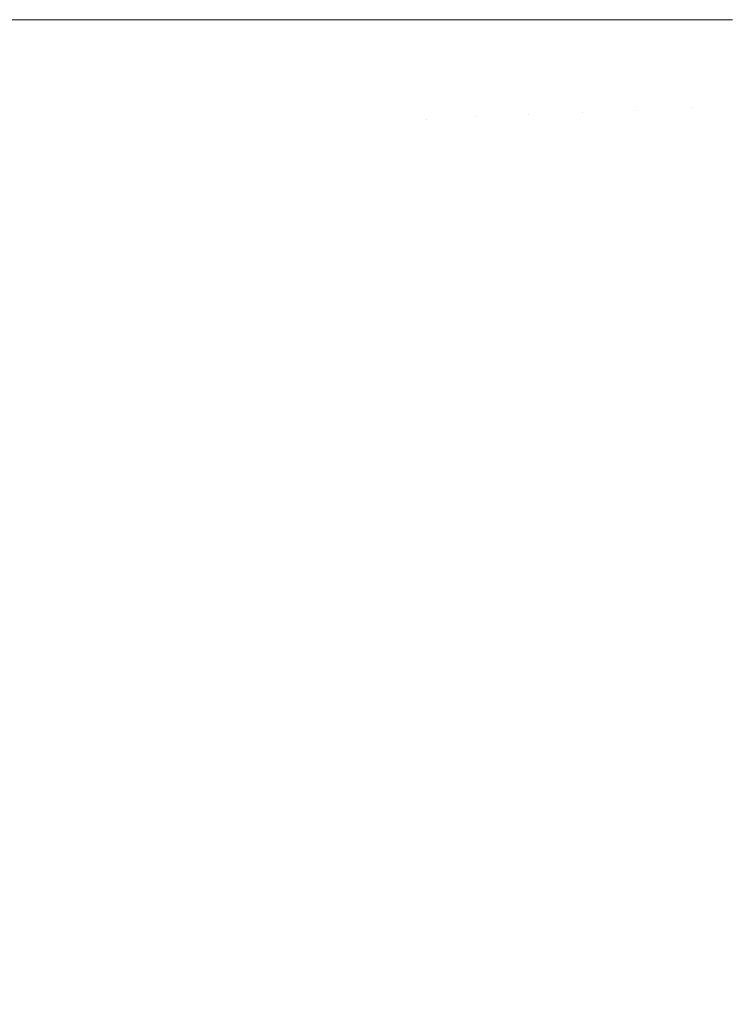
# Model space of a CAD drawing. Header units: centimetres. Extents: x -26 to 27.3, y -25.3 to -23.5.
# Tile 76 of 200: x -8.0766 to -8.0284, y -24.8266 to -24.7599. Entities that reach past the tile are written whole.
import ezdxf

# ---------------------------------------------------------------- set-up
doc = ezdxf.new("R2010")
doc.units = ezdxf.units.CM
doc.header["$LTSCALE"] = 2.54
doc.layers.add('Lucido design-1', color=7, linetype='Continuous')

# ---------------------------------------------------------------- blocks, each defined once
blk = doc.blocks.new('Gruppo-4-1')
at = {"color": 7, "linetype": 'Continuous', "lineweight": 9}
blk.add_3dface([(-25.890647, -23.559888, -349.282667), (-25.890647, -25.159888, -349.282667), (27.209353, -25.159888, -349.282667), (27.209353, -23.559888, -349.282667)], dxfattribs=at)
for points, invisible_edges in [([(-8.078429, -24.759888, -349.734782), (-8.07656, -24.759888, -349.731491), (-8.076392, -24.767778, -349.731491), (-8.078427, -24.767865, -349.735076)], 14), ([(-8.076392, -24.767778, -349.731491), (-8.07656, -24.759888, -349.731491), (-8.076344, -24.759888, -349.731144)], 9), ([(-8.076344, -24.759888, -349.731144), (-8.074375, -24.759888, -349.727989), (-8.074209, -24.767686, -349.727989), (-8.076392, -24.767778, -349.731491)], 14), ([(-8.074209, -24.767686, -349.727989), (-8.074375, -24.759888, -349.727989), (-8.074105, -24.759888, -349.727594)], 9), ([(-8.074105, -24.759888, -349.727594), (-8.072046, -24.759888, -349.724578), (-8.071882, -24.767587, -349.724578), (-8.074209, -24.767686, -349.727989)], 14), ([(-8.071882, -24.767587, -349.724578), (-8.072046, -24.759888, -349.724578), (-8.071717, -24.759888, -349.724137)], 9), ([(-8.071717, -24.759888, -349.724137), (-8.069575, -24.759888, -349.721263), (-8.069414, -24.767482, -349.721263), (-8.071882, -24.767587, -349.724578)], 14), ([(-8.069414, -24.767482, -349.721263), (-8.069575, -24.759888, -349.721263), (-8.069184, -24.759888, -349.720781)], 9), ([(-8.069184, -24.759888, -349.720781), (-8.066967, -24.759888, -349.718051), (-8.066809, -24.767371, -349.718051), (-8.069414, -24.767482, -349.721263)], 14), ([(-8.066809, -24.767371, -349.718051), (-8.066967, -24.759888, -349.718051), (-8.066508, -24.759888, -349.717531)], 9), ([(-8.066508, -24.759888, -349.717531), (-8.064227, -24.759888, -349.714947), (-8.06407, -24.767255, -349.714947), (-8.066809, -24.767371, -349.718051)], 14), ([(-8.06407, -24.767255, -349.714947), (-8.064227, -24.759888, -349.714947), (-8.063696, -24.759888, -349.714393)], 9), ([(-8.063696, -24.759888, -349.714393), (-8.061358, -24.759888, -349.711956), (-8.061204, -24.767133, -349.711956), (-8.06407, -24.767255, -349.714947)], 14), ([(-8.061204, -24.767133, -349.711956), (-8.061358, -24.759888, -349.711956), (-8.060752, -24.759888, -349.711372)], 9), ([(-8.060752, -24.759888, -349.711372), (-8.05882, -24.759888, -349.709506), (-8.058668, -24.767025, -349.709506), (-8.061204, -24.767133, -349.711956)], 14), ([(-8.058668, -24.767025, -349.709506), (-8.05882, -24.759888, -349.709506), (-8.057674, -24.759888, -349.708482)], 9), ([(-8.057674, -24.759888, -349.708482), (-8.055725, -24.759888, -349.70674), (-8.055576, -24.766894, -349.70674), (-8.058668, -24.767025, -349.709506)], 14), ([(-8.055576, -24.766894, -349.70674), (-8.055725, -24.759888, -349.70674), (-8.054478, -24.759888, -349.705715)], 9), ([(-8.054478, -24.759888, -349.705715), (-8.052514, -24.759888, -349.704102), (-8.052369, -24.766758, -349.704102), (-8.055576, -24.766894, -349.70674)], 14), ([(-8.052369, -24.766758, -349.704102), (-8.052514, -24.759888, -349.704102), (-8.051194, -24.759888, -349.703106)], 9), ([(-8.049052, -24.766617, -349.701598), (-8.052369, -24.766758, -349.704102), (-8.051194, -24.759888, -349.703106), (-8.050448, -24.759888, -349.702543)], 11), ([(-8.050448, -24.759888, -349.702543), (-8.049195, -24.759888, -349.701598), (-8.049052, -24.766617, -349.701598)], 10), ([(-8.04563, -24.766472, -349.699231), (-8.049052, -24.766617, -349.701598), (-8.049195, -24.759888, -349.701598), (-8.046999, -24.759888, -349.700081)], 11), ([(-8.046999, -24.759888, -349.700081), (-8.04577, -24.759888, -349.699231), (-8.04563, -24.766472, -349.699231)], 10), ([(-8.042111, -24.766322, -349.697008), (-8.04563, -24.766472, -349.699231), (-8.04577, -24.759888, -349.699231), (-8.043445, -24.759888, -349.697764)], 11), ([(-8.043445, -24.759888, -349.697764), (-8.042247, -24.759888, -349.697008), (-8.042111, -24.766322, -349.697008)], 10), ([(-8.038498, -24.766169, -349.694931), (-8.042111, -24.766322, -349.697008), (-8.042247, -24.759888, -349.697008), (-8.039791, -24.759888, -349.695597)], 11), ([(-8.039791, -24.759888, -349.695597), (-8.038632, -24.759888, -349.694931), (-8.038498, -24.766169, -349.694931)], 10), ([(-8.034799, -24.766012, -349.693006), (-8.038498, -24.766169, -349.694931), (-8.038632, -24.759888, -349.694931), (-8.036043, -24.759888, -349.693585)], 11), ([(-8.036043, -24.759888, -349.693585), (-8.034929, -24.759888, -349.693006), (-8.034799, -24.766012, -349.693006)], 10), ([(-8.031019, -24.765851, -349.691235), (-8.034799, -24.766012, -349.693006), (-8.034929, -24.759888, -349.693006), (-8.032208, -24.759888, -349.691732)], 11), ([(-8.032208, -24.759888, -349.691732), (-8.031146, -24.759888, -349.691235), (-8.031019, -24.765851, -349.691235)], 10), ([(-8.027166, -24.765687, -349.689622), (-8.031019, -24.765851, -349.691235), (-8.031146, -24.759888, -349.691235), (-8.028293, -24.759888, -349.690041)], 11), ([(-8.03064, -24.771803, -349.691235), (-8.031019, -24.765851, -349.691235), (-8.027166, -24.765687, -349.689622), (-8.026796, -24.771476, -349.689622)], 15), ([(-8.045211, -24.773043, -349.699231), (-8.04563, -24.766472, -349.699231), (-8.042111, -24.766322, -349.697008), (-8.041701, -24.772745, -349.697008)], 15), ([(-8.041701, -24.772745, -349.697008), (-8.042111, -24.766322, -349.697008), (-8.038498, -24.766169, -349.694931), (-8.038098, -24.772438, -349.694931)], 15), ([(-8.038098, -24.772438, -349.694931), (-8.038498, -24.766169, -349.694931), (-8.034799, -24.766012, -349.693006), (-8.034409, -24.772124, -349.693006)], 15), ([(-8.034409, -24.772124, -349.693006), (-8.034799, -24.766012, -349.693006), (-8.031019, -24.765851, -349.691235), (-8.03064, -24.771803, -349.691235)], 15), ([(-8.060743, -24.774365, -349.711956), (-8.061204, -24.767133, -349.711956), (-8.058668, -24.767025, -349.709506), (-8.058214, -24.77415, -349.709506)], 15), ([(-8.058214, -24.77415, -349.709506), (-8.058668, -24.767025, -349.709506), (-8.055576, -24.766894, -349.70674), (-8.05513, -24.773888, -349.70674)], 15), ([(-8.05513, -24.773888, -349.70674), (-8.055576, -24.766894, -349.70674), (-8.052369, -24.766758, -349.704102), (-8.051931, -24.773615, -349.704102)], 15), ([(-8.051931, -24.773615, -349.704102), (-8.052369, -24.766758, -349.704102), (-8.049052, -24.766617, -349.701598), (-8.048623, -24.773334, -349.701598)], 15), ([(-8.048623, -24.773334, -349.701598), (-8.049052, -24.766617, -349.701598), (-8.04563, -24.766472, -349.699231), (-8.045211, -24.773043, -349.699231)], 15), ([(-8.07589, -24.775654, -349.731491), (-8.076392, -24.767778, -349.731491), (-8.074209, -24.767686, -349.727989), (-8.073713, -24.775469, -349.727989)], 15), ([(-8.073713, -24.775469, -349.727989), (-8.074209, -24.767686, -349.727989), (-8.071882, -24.767587, -349.724578), (-8.071392, -24.775272, -349.724578)], 15), ([(-8.071392, -24.775272, -349.724578), (-8.071882, -24.767587, -349.724578), (-8.069414, -24.767482, -349.721263), (-8.068931, -24.775062, -349.721263)], 15), ([(-8.068931, -24.775062, -349.721263), (-8.069414, -24.767482, -349.721263), (-8.066809, -24.767371, -349.718051), (-8.066332, -24.774841, -349.718051)], 15), ([(-8.066332, -24.774841, -349.718051), (-8.066809, -24.767371, -349.718051), (-8.06407, -24.767255, -349.714947), (-8.063601, -24.774609, -349.714947)], 15), ([(-8.063601, -24.774609, -349.714947), (-8.06407, -24.767255, -349.714947), (-8.061204, -24.767133, -349.711956), (-8.060743, -24.774365, -349.711956)], 15), ([(-8.077919, -24.775827, -349.735076), (-8.078427, -24.767865, -349.735076), (-8.076392, -24.767778, -349.731491), (-8.07589, -24.775654, -349.731491)], 15), ([(-8.030008, -24.777734, -349.691235), (-8.03064, -24.771803, -349.691235), (-8.026796, -24.771476, -349.689622), (-8.026182, -24.777244, -349.689622)], 15), ([(-8.037433, -24.778685, -349.694931), (-8.038098, -24.772438, -349.694931), (-8.034409, -24.772124, -349.693006), (-8.03376, -24.778214, -349.693006)], 15), ([(-8.03376, -24.778214, -349.693006), (-8.034409, -24.772124, -349.693006), (-8.03064, -24.771803, -349.691235), (-8.030008, -24.777734, -349.691235)], 15), ([(-8.04791, -24.780026, -349.701598), (-8.048623, -24.773334, -349.701598), (-8.045211, -24.773043, -349.699231), (-8.044514, -24.779591, -349.699231)], 15), ([(-8.044514, -24.779591, -349.699231), (-8.045211, -24.773043, -349.699231), (-8.041701, -24.772745, -349.697008), (-8.041019, -24.779144, -349.697008)], 15), ([(-8.041019, -24.779144, -349.697008), (-8.041701, -24.772745, -349.697008), (-8.038098, -24.772438, -349.694931), (-8.037433, -24.778685, -349.694931)], 15), ([(-8.054388, -24.780856, -349.70674), (-8.05513, -24.773888, -349.70674), (-8.051931, -24.773615, -349.704102), (-8.051203, -24.780448, -349.704102)], 15), ([(-8.051203, -24.780448, -349.704102), (-8.051931, -24.773615, -349.704102), (-8.048623, -24.773334, -349.701598), (-8.04791, -24.780026, -349.701598)], 15), ([(-8.062821, -24.781936, -349.714947), (-8.063601, -24.774609, -349.714947), (-8.060743, -24.774365, -349.711956), (-8.059975, -24.781571, -349.711956)], 15), ([(-8.059975, -24.781571, -349.711956), (-8.060743, -24.774365, -349.711956), (-8.058214, -24.77415, -349.709506), (-8.057458, -24.781249, -349.709506)], 15), ([(-8.057458, -24.781249, -349.709506), (-8.058214, -24.77415, -349.709506), (-8.05513, -24.773888, -349.70674), (-8.054388, -24.780856, -349.70674)], 15), ([(-8.070576, -24.782929, -349.724578), (-8.071392, -24.775272, -349.724578), (-8.068931, -24.775062, -349.721263), (-8.068126, -24.782615, -349.721263)], 15), ([(-8.068126, -24.782615, -349.721263), (-8.068931, -24.775062, -349.721263), (-8.066332, -24.774841, -349.718051), (-8.065539, -24.782284, -349.718051)], 15), ([(-8.065539, -24.782284, -349.718051), (-8.066332, -24.774841, -349.718051), (-8.063601, -24.774609, -349.714947), (-8.062821, -24.781936, -349.714947)], 15), ([(-8.077074, -24.783761, -349.735076), (-8.077919, -24.775827, -349.735076), (-8.07589, -24.775654, -349.731491), (-8.075054, -24.783502, -349.731491)], 15), ([(-8.075054, -24.783502, -349.731491), (-8.07589, -24.775654, -349.731491), (-8.073713, -24.775469, -349.727989), (-8.072887, -24.783225, -349.727989)], 15), ([(-8.072887, -24.783225, -349.727989), (-8.073713, -24.775469, -349.727989), (-8.071392, -24.775272, -349.724578), (-8.070576, -24.782929, -349.724578)], 15), ([(-8.032854, -24.784272, -349.693006), (-8.03376, -24.778214, -349.693006), (-8.030008, -24.777734, -349.691235), (-8.029125, -24.783632, -349.691235)], 15), ([(-8.029125, -24.783632, -349.691235), (-8.030008, -24.777734, -349.691235), (-8.026182, -24.777244, -349.689622), (-8.025323, -24.782981, -349.689622)], 15), ([(-8.036503, -24.784898, -349.694931), (-8.037433, -24.778685, -349.694931), (-8.03376, -24.778214, -349.693006), (-8.032854, -24.784272, -349.693006)], 15), ([(-8.040067, -24.785509, -349.697008), (-8.041019, -24.779144, -349.697008), (-8.037433, -24.778685, -349.694931), (-8.036503, -24.784898, -349.694931)], 15), ([(-8.046914, -24.786683, -349.701598), (-8.04791, -24.780026, -349.701598), (-8.044514, -24.779591, -349.699231), (-8.043539, -24.786104, -349.699231)], 15), ([(-8.043539, -24.786104, -349.699231), (-8.044514, -24.779591, -349.699231), (-8.041019, -24.779144, -349.697008), (-8.040067, -24.785509, -349.697008)], 15), ([(-8.050186, -24.787244, -349.704102), (-8.051203, -24.780448, -349.704102), (-8.04791, -24.780026, -349.701598), (-8.046914, -24.786683, -349.701598)], 15), ([(-8.056401, -24.788309, -349.709506), (-8.057458, -24.781249, -349.709506), (-8.054388, -24.780856, -349.70674), (-8.05335, -24.787786, -349.70674)], 15), ([(-8.05335, -24.787786, -349.70674), (-8.054388, -24.780856, -349.70674), (-8.051203, -24.780448, -349.704102), (-8.050186, -24.787244, -349.704102)], 15), ([(-8.06173, -24.789223, -349.714947), (-8.062821, -24.781936, -349.714947), (-8.059975, -24.781571, -349.711956), (-8.058902, -24.788738, -349.711956)], 15), ([(-8.058902, -24.788738, -349.711956), (-8.059975, -24.781571, -349.711956), (-8.057458, -24.781249, -349.709506), (-8.056401, -24.788309, -349.709506)], 15), ([(-8.067001, -24.790127, -349.721263), (-8.068126, -24.782615, -349.721263), (-8.065539, -24.782284, -349.718051), (-8.064431, -24.789686, -349.718051)], 15), ([(-8.064431, -24.789686, -349.718051), (-8.065539, -24.782284, -349.718051), (-8.062821, -24.781936, -349.714947), (-8.06173, -24.789223, -349.714947)], 15), ([(-8.071732, -24.790938, -349.727989), (-8.072887, -24.783225, -349.727989), (-8.070576, -24.782929, -349.724578), (-8.069436, -24.790545, -349.724578)], 15), ([(-8.069436, -24.790545, -349.724578), (-8.070576, -24.782929, -349.724578), (-8.068126, -24.782615, -349.721263), (-8.067001, -24.790127, -349.721263)], 15), ([(-8.027993, -24.789488, -349.691235), (-8.029125, -24.783632, -349.691235), (-8.025323, -24.782981, -349.689622), (-8.024222, -24.788676, -349.689622)], 15), ([(-8.075893, -24.791652, -349.735076), (-8.077074, -24.783761, -349.735076), (-8.075054, -24.783502, -349.731491), (-8.073886, -24.791307, -349.731491)], 15), ([(-8.073886, -24.791307, -349.731491), (-8.075054, -24.783502, -349.731491), (-8.072887, -24.783225, -349.727989), (-8.071732, -24.790938, -349.727989)], 15), ([(-8.031691, -24.790285, -349.693006), (-8.032854, -24.784272, -349.693006), (-8.029125, -24.783632, -349.691235), (-8.027993, -24.789488, -349.691235)], 15), ([(-8.077752, -24.79197, -349.738739), (-8.078945, -24.784, -349.738739), (-8.077074, -24.783761, -349.735076), (-8.075893, -24.791652, -349.735076)], 15), ([(-8.03531, -24.791065, -349.694931), (-8.036503, -24.784898, -349.694931), (-8.032854, -24.784272, -349.693006), (-8.031691, -24.790285, -349.693006)], 15), ([(-8.038845, -24.791827, -349.697008), (-8.040067, -24.785509, -349.697008), (-8.036503, -24.784898, -349.694931), (-8.03531, -24.791065, -349.694931)], 15), ([(-8.042289, -24.792569, -349.699231), (-8.043539, -24.786104, -349.699231), (-8.040067, -24.785509, -349.697008), (-8.038845, -24.791827, -349.697008)], 15), ([(-8.045636, -24.793291, -349.701598), (-8.046914, -24.786683, -349.701598), (-8.043539, -24.786104, -349.699231), (-8.042289, -24.792569, -349.699231)], 15), ([(-8.048881, -24.79399, -349.704102), (-8.050186, -24.787244, -349.704102), (-8.046914, -24.786683, -349.701598), (-8.045636, -24.793291, -349.701598)], 15), ([(-8.05202, -24.794666, -349.70674), (-8.05335, -24.787786, -349.70674), (-8.050186, -24.787244, -349.704102), (-8.048881, -24.79399, -349.704102)], 15), ([(-8.057526, -24.795853, -349.711956), (-8.058902, -24.788738, -349.711956), (-8.056401, -24.788309, -349.709506), (-8.055045, -24.795319, -349.709506)], 15), ([(-8.055045, -24.795319, -349.709506), (-8.056401, -24.788309, -349.709506), (-8.05335, -24.787786, -349.70674), (-8.05202, -24.794666, -349.70674)], 15), ([(-8.060331, -24.796458, -349.714947), (-8.06173, -24.789223, -349.714947), (-8.058902, -24.788738, -349.711956), (-8.057526, -24.795853, -349.711956)], 15), ([(-8.065559, -24.797584, -349.721263), (-8.067001, -24.790127, -349.721263), (-8.064431, -24.789686, -349.718051), (-8.06301, -24.797035, -349.718051)], 15), ([(-8.06301, -24.797035, -349.718051), (-8.064431, -24.789686, -349.718051), (-8.06173, -24.789223, -349.714947), (-8.060331, -24.796458, -349.714947)], 15), ([(-8.030274, -24.796244, -349.693006), (-8.031691, -24.790285, -349.693006), (-8.027993, -24.789488, -349.691235), (-8.026613, -24.795291, -349.691235)], 15), ([(-8.067974, -24.798105, -349.724578), (-8.069436, -24.790545, -349.724578), (-8.067001, -24.790127, -349.721263), (-8.065559, -24.797584, -349.721263)], 15), ([(-8.033857, -24.797177, -349.694931), (-8.03531, -24.791065, -349.694931), (-8.031691, -24.790285, -349.693006), (-8.030274, -24.796244, -349.693006)], 15), ([(-8.072387, -24.799056, -349.731491), (-8.073886, -24.791307, -349.731491), (-8.071732, -24.790938, -349.727989), (-8.070251, -24.798596, -349.727989)], 15), ([(-8.070251, -24.798596, -349.727989), (-8.071732, -24.790938, -349.727989), (-8.069436, -24.790545, -349.724578), (-8.067974, -24.798105, -349.724578)], 15), ([(-8.037356, -24.798088, -349.697008), (-8.038845, -24.791827, -349.697008), (-8.03531, -24.791065, -349.694931), (-8.033857, -24.797177, -349.694931)], 15), ([(-8.076221, -24.799882, -349.738739), (-8.077752, -24.79197, -349.738739), (-8.075893, -24.791652, -349.735076), (-8.074378, -24.799485, -349.735076)], 15), ([(-8.074378, -24.799485, -349.735076), (-8.075893, -24.791652, -349.735076), (-8.073886, -24.791307, -349.731491), (-8.072387, -24.799056, -349.731491)], 15), ([(-8.077914, -24.800247, -349.742473), (-8.079458, -24.792263, -349.742473), (-8.077752, -24.79197, -349.738739), (-8.076221, -24.799882, -349.738739)], 15), ([(-8.040765, -24.798976, -349.699231), (-8.042289, -24.792569, -349.699231), (-8.038845, -24.791827, -349.697008), (-8.037356, -24.798088, -349.697008)], 15), ([(-8.044079, -24.799838, -349.701598), (-8.045636, -24.793291, -349.701598), (-8.042289, -24.792569, -349.699231), (-8.040765, -24.798976, -349.699231)], 15), ([(-8.047291, -24.800675, -349.704102), (-8.048881, -24.79399, -349.704102), (-8.045636, -24.793291, -349.701598), (-8.044079, -24.799838, -349.701598)], 15), ([(-8.050398, -24.801484, -349.70674), (-8.05202, -24.794666, -349.70674), (-8.048881, -24.79399, -349.704102), (-8.047291, -24.800675, -349.704102)], 15), ([(-8.053393, -24.802264, -349.709506), (-8.055045, -24.795319, -349.709506), (-8.05202, -24.794666, -349.70674), (-8.050398, -24.801484, -349.70674)], 15), ([(-8.055849, -24.802903, -349.711956), (-8.057526, -24.795853, -349.711956), (-8.055045, -24.795319, -349.709506), (-8.053393, -24.802264, -349.709506)], 15), ([(-8.028605, -24.802137, -349.693006), (-8.030274, -24.796244, -349.693006), (-8.026613, -24.795291, -349.691235), (-8.024987, -24.801029, -349.691235)], 15), ([(-8.058626, -24.803626, -349.714947), (-8.060331, -24.796458, -349.714947), (-8.057526, -24.795853, -349.711956), (-8.055849, -24.802903, -349.711956)], 15), ([(-8.032145, -24.803221, -349.694931), (-8.033857, -24.797177, -349.694931), (-8.030274, -24.796244, -349.693006), (-8.028605, -24.802137, -349.693006)], 15), ([(-8.063802, -24.804974, -349.721263), (-8.065559, -24.797584, -349.721263), (-8.06301, -24.797035, -349.718051), (-8.061278, -24.804317, -349.718051)], 15), ([(-8.061278, -24.804317, -349.718051), (-8.06301, -24.797035, -349.718051), (-8.060331, -24.796458, -349.714947), (-8.058626, -24.803626, -349.714947)], 15), ([(-8.066192, -24.805596, -349.724578), (-8.067974, -24.798105, -349.724578), (-8.065559, -24.797584, -349.721263), (-8.063802, -24.804974, -349.721263)], 15), ([(-8.035602, -24.80428, -349.697008), (-8.037356, -24.798088, -349.697008), (-8.033857, -24.797177, -349.694931), (-8.032145, -24.803221, -349.694931)], 15), ([(-8.068447, -24.806183, -349.727989), (-8.070251, -24.798596, -349.727989), (-8.067974, -24.798105, -349.724578), (-8.066192, -24.805596, -349.724578)], 15), ([(-8.038971, -24.805312, -349.699231), (-8.040765, -24.798976, -349.699231), (-8.037356, -24.798088, -349.697008), (-8.035602, -24.80428, -349.697008)], 15), ([(-8.072532, -24.807247, -349.735076), (-8.074378, -24.799485, -349.735076), (-8.072387, -24.799056, -349.731491), (-8.070561, -24.806734, -349.731491)], 15), ([(-8.070561, -24.806734, -349.731491), (-8.072387, -24.799056, -349.731491), (-8.070251, -24.798596, -349.727989), (-8.068447, -24.806183, -349.727989)], 15), ([(-8.042245, -24.806314, -349.701598), (-8.044079, -24.799838, -349.701598), (-8.040765, -24.798976, -349.699231), (-8.038971, -24.805312, -349.699231)], 15), ([(-8.074357, -24.807722, -349.738739), (-8.076221, -24.799882, -349.738739), (-8.074378, -24.799485, -349.735076), (-8.072532, -24.807247, -349.735076)], 15), ([(-8.077557, -24.808556, -349.746272), (-8.079454, -24.800579, -349.746272), (-8.077914, -24.800247, -349.742473), (-8.076033, -24.808159, -349.742473)], 15), ([(-8.076033, -24.808159, -349.742473), (-8.077914, -24.800247, -349.742473), (-8.076221, -24.799882, -349.738739), (-8.074357, -24.807722, -349.738739)], 15), ([(-8.045419, -24.807286, -349.704102), (-8.047291, -24.800675, -349.704102), (-8.044079, -24.799838, -349.701598), (-8.042245, -24.806314, -349.701598)], 15), ([(-8.048489, -24.808227, -349.70674), (-8.050398, -24.801484, -349.70674), (-8.047291, -24.800675, -349.704102), (-8.045419, -24.807286, -349.704102)], 15), ([(-8.026687, -24.807954, -349.693006), (-8.028605, -24.802137, -349.693006), (-8.024987, -24.801029, -349.691235), (-8.02312, -24.806694, -349.691235)], 15), ([(-8.051448, -24.809133, -349.709506), (-8.053393, -24.802264, -349.709506), (-8.050398, -24.801484, -349.70674), (-8.048489, -24.808227, -349.70674)], 15), ([(-8.053875, -24.809876, -349.711956), (-8.055849, -24.802903, -349.711956), (-8.053393, -24.802264, -349.709506), (-8.051448, -24.809133, -349.709506)], 15), ([(-8.030178, -24.809188, -349.694931), (-8.032145, -24.803221, -349.694931), (-8.028605, -24.802137, -349.693006), (-8.026687, -24.807954, -349.693006)], 15), ([(-8.056618, -24.810716, -349.714947), (-8.058626, -24.803626, -349.714947), (-8.055849, -24.802903, -349.711956), (-8.053875, -24.809876, -349.711956)], 15), ([(-8.059239, -24.811519, -349.718051), (-8.061278, -24.804317, -349.718051), (-8.058626, -24.803626, -349.714947), (-8.056618, -24.810716, -349.714947)], 15), ([(-8.033588, -24.810392, -349.697008), (-8.035602, -24.80428, -349.697008), (-8.032145, -24.803221, -349.694931), (-8.030178, -24.809188, -349.694931)], 15), ([(-8.061732, -24.812282, -349.721263), (-8.063802, -24.804974, -349.721263), (-8.061278, -24.804317, -349.718051), (-8.059239, -24.811519, -349.718051)], 15), ([(-8.036909, -24.811566, -349.699231), (-8.038971, -24.805312, -349.699231), (-8.035602, -24.80428, -349.697008), (-8.033588, -24.810392, -349.697008)], 15), ([(-8.064094, -24.813006, -349.724578), (-8.066192, -24.805596, -349.724578), (-8.063802, -24.804974, -349.721263), (-8.061732, -24.812282, -349.721263)], 15), ([(-8.066322, -24.813688, -349.727989), (-8.068447, -24.806183, -349.727989), (-8.066192, -24.805596, -349.724578), (-8.064094, -24.813006, -349.724578)], 15), ([(-8.040138, -24.812706, -349.701598), (-8.042245, -24.806314, -349.701598), (-8.038971, -24.805312, -349.699231), (-8.036909, -24.811566, -349.699231)], 15), ([(-8.068411, -24.814327, -349.731491), (-8.070561, -24.806734, -349.731491), (-8.068447, -24.806183, -349.727989), (-8.066322, -24.813688, -349.727989)], 15), ([(-8.043268, -24.813812, -349.704102), (-8.045419, -24.807286, -349.704102), (-8.042245, -24.806314, -349.701598), (-8.040138, -24.812706, -349.701598)], 15), ([(-8.070358, -24.814924, -349.735076), (-8.072532, -24.807247, -349.735076), (-8.070561, -24.806734, -349.731491), (-8.068411, -24.814327, -349.731491)], 15), ([(-8.073817, -24.815983, -349.742473), (-8.076033, -24.808159, -349.742473), (-8.074357, -24.807722, -349.738739), (-8.072161, -24.815476, -349.738739)], 15), ([(-8.072161, -24.815476, -349.738739), (-8.074357, -24.807722, -349.738739), (-8.072532, -24.807247, -349.735076), (-8.070358, -24.814924, -349.735076)], 15), ([(-8.046295, -24.814882, -349.70674), (-8.048489, -24.808227, -349.70674), (-8.045419, -24.807286, -349.704102), (-8.043268, -24.813812, -349.704102)], 15), ([(-8.075323, -24.816444, -349.746272), (-8.077557, -24.808556, -349.746272), (-8.076033, -24.808159, -349.742473), (-8.073817, -24.815983, -349.742473)], 15), ([(-8.049213, -24.815913, -349.709506), (-8.051448, -24.809133, -349.709506), (-8.048489, -24.808227, -349.70674), (-8.046295, -24.814882, -349.70674)], 15), ([(-8.02796, -24.815065, -349.694931), (-8.030178, -24.809188, -349.694931), (-8.026687, -24.807954, -349.693006), (-8.024525, -24.813685, -349.693006)], 15), ([(-8.076678, -24.816859, -349.75013), (-8.078928, -24.808913, -349.75013), (-8.077557, -24.808556, -349.746272), (-8.075323, -24.816444, -349.746272)], 15), ([(-8.051606, -24.816759, -349.711956), (-8.053875, -24.809876, -349.711956), (-8.051448, -24.809133, -349.709506), (-8.049213, -24.815913, -349.709506)], 15), ([(-8.031315, -24.816413, -349.697008), (-8.033588, -24.810392, -349.697008), (-8.030178, -24.809188, -349.694931), (-8.02796, -24.815065, -349.694931)], 15), ([(-8.054311, -24.817714, -349.714947), (-8.056618, -24.810716, -349.714947), (-8.053875, -24.809876, -349.711956), (-8.051606, -24.816759, -349.711956)], 15), ([(-8.034584, -24.817727, -349.699231), (-8.036909, -24.811566, -349.699231), (-8.033588, -24.810392, -349.697008), (-8.031315, -24.816413, -349.697008)], 15), ([(-8.056896, -24.818627, -349.718051), (-8.059239, -24.811519, -349.718051), (-8.056618, -24.810716, -349.714947), (-8.054311, -24.817714, -349.714947)], 15), ([(-8.059354, -24.819496, -349.721263), (-8.061732, -24.812282, -349.721263), (-8.059239, -24.811519, -349.718051), (-8.056896, -24.818627, -349.718051)], 15), ([(-8.037761, -24.819003, -349.701598), (-8.040138, -24.812706, -349.701598), (-8.036909, -24.811566, -349.699231), (-8.034584, -24.817727, -349.699231)], 15), ([(-8.061684, -24.820319, -349.724578), (-8.064094, -24.813006, -349.724578), (-8.061732, -24.812282, -349.721263), (-8.059354, -24.819496, -349.721263)], 15), ([(-8.06388, -24.821095, -349.727989), (-8.066322, -24.813688, -349.727989), (-8.064094, -24.813006, -349.724578), (-8.061684, -24.820319, -349.724578)], 15), ([(-8.040842, -24.820241, -349.704102), (-8.043268, -24.813812, -349.704102), (-8.040138, -24.812706, -349.701598), (-8.037761, -24.819003, -349.701598)], 15), ([(-8.06594, -24.821823, -349.731491), (-8.068411, -24.814327, -349.731491), (-8.066322, -24.813688, -349.727989), (-8.06388, -24.821095, -349.727989)], 15), ([(-8.06786, -24.822501, -349.735076), (-8.070358, -24.814924, -349.735076), (-8.068411, -24.814327, -349.731491), (-8.06594, -24.821823, -349.731491)], 15), ([(-8.043821, -24.821438, -349.70674), (-8.046295, -24.814882, -349.70674), (-8.043268, -24.813812, -349.704102), (-8.040842, -24.820241, -349.704102)], 15), ([(-8.069638, -24.82313, -349.738739), (-8.072161, -24.815476, -349.738739), (-8.070358, -24.814924, -349.735076), (-8.06786, -24.822501, -349.735076)], 15), ([(-8.046693, -24.822592, -349.709506), (-8.049213, -24.815913, -349.709506), (-8.046295, -24.814882, -349.70674), (-8.043821, -24.821438, -349.70674)], 15), ([(-8.02879, -24.822332, -349.697008), (-8.031315, -24.816413, -349.697008), (-8.02796, -24.815065, -349.694931), (-8.025495, -24.820843, -349.694931)], 15), ([(-8.071271, -24.823707, -349.742473), (-8.073817, -24.815983, -349.742473), (-8.072161, -24.815476, -349.738739), (-8.069638, -24.82313, -349.738739)], 15), ([(-8.072756, -24.824231, -349.746272), (-8.075323, -24.816444, -349.746272), (-8.073817, -24.815983, -349.742473), (-8.071271, -24.823707, -349.742473)], 15), ([(-8.049048, -24.823539, -349.711956), (-8.051606, -24.816759, -349.711956), (-8.049213, -24.815913, -349.709506), (-8.046693, -24.822592, -349.709506)], 15), ([(-8.075276, -24.825122, -349.754038), (-8.077878, -24.817227, -349.754038), (-8.076678, -24.816859, -349.75013), (-8.074092, -24.824703, -349.75013)], 15), ([(-8.074092, -24.824703, -349.75013), (-8.076678, -24.816859, -349.75013), (-8.075323, -24.816444, -349.746272), (-8.072756, -24.824231, -349.746272)], 15), ([(-8.05171, -24.824608, -349.714947), (-8.054311, -24.817714, -349.714947), (-8.051606, -24.816759, -349.711956), (-8.049048, -24.823539, -349.711956)], 15), ([(-8.032, -24.823783, -349.699231), (-8.034584, -24.817727, -349.699231), (-8.031315, -24.816413, -349.697008), (-8.02879, -24.822332, -349.697008)], 15), ([(-8.077184, -24.825796, -349.761983), (-8.079813, -24.817819, -349.761983), (-8.078924, -24.817547, -349.757992), (-8.076307, -24.825486, -349.757992)], 15), ([(-8.076307, -24.825486, -349.757992), (-8.078924, -24.817547, -349.757992), (-8.077878, -24.817227, -349.754038), (-8.075276, -24.825122, -349.754038)], 15), ([(-8.054253, -24.82563, -349.718051), (-8.056896, -24.818627, -349.718051), (-8.054311, -24.817714, -349.714947), (-8.05171, -24.824608, -349.714947)], 15), ([(-8.03512, -24.825194, -349.701598), (-8.037761, -24.819003, -349.701598), (-8.034584, -24.817727, -349.699231), (-8.032, -24.823783, -349.699231)], 15), ([(-8.056672, -24.826603, -349.721263), (-8.059354, -24.819496, -349.721263), (-8.056896, -24.818627, -349.718051), (-8.054253, -24.82563, -349.718051)], 15), ([(-8.038145, -24.826561, -349.704102), (-8.040842, -24.820241, -349.704102), (-8.037761, -24.819003, -349.701598), (-8.03512, -24.825194, -349.701598)], 15), ([(-8.058965, -24.827524, -349.724578), (-8.061684, -24.820319, -349.724578), (-8.059354, -24.819496, -349.721263), (-8.056672, -24.826603, -349.721263)], 15), ([(-8.061126, -24.828392, -349.727989), (-8.06388, -24.821095, -349.727989), (-8.061684, -24.820319, -349.724578), (-8.058965, -24.827524, -349.724578)], 15), ([(-8.041071, -24.827884, -349.70674), (-8.043821, -24.821438, -349.70674), (-8.040842, -24.820241, -349.704102), (-8.038145, -24.826561, -349.704102)], 15), ([(-8.026015, -24.828139, -349.697008), (-8.02879, -24.822332, -349.697008), (-8.025495, -24.820843, -349.694931), (-8.022786, -24.826511, -349.694931)], 15), ([(-8.063153, -24.829207, -349.731491), (-8.06594, -24.821823, -349.731491), (-8.06388, -24.821095, -349.727989), (-8.061126, -24.828392, -349.727989)], 15), ([(-8.043891, -24.829159, -349.709506), (-8.046693, -24.822592, -349.709506), (-8.043821, -24.821438, -349.70674), (-8.041071, -24.827884, -349.70674)], 15), ([(-8.065043, -24.829966, -349.735076), (-8.06786, -24.822501, -349.735076), (-8.06594, -24.821823, -349.731491), (-8.063153, -24.829207, -349.731491)], 15), ([(-8.029161, -24.829725, -349.699231), (-8.032, -24.823783, -349.699231), (-8.02879, -24.822332, -349.697008), (-8.026015, -24.828139, -349.697008)], 15), ([(-8.066793, -24.830669, -349.738739), (-8.069638, -24.82313, -349.738739), (-8.06786, -24.822501, -349.735076), (-8.065043, -24.829966, -349.735076)], 15), ([(-8.046203, -24.830204, -349.711956), (-8.049048, -24.823539, -349.711956), (-8.046693, -24.822592, -349.709506), (-8.043891, -24.829159, -349.709506)], 15), ([(-8.069861, -24.831902, -349.746272), (-8.072756, -24.824231, -349.746272), (-8.071271, -24.823707, -349.742473), (-8.0684, -24.831315, -349.742473)], 15), ([(-8.0684, -24.831315, -349.742473), (-8.071271, -24.823707, -349.742473), (-8.069638, -24.82313, -349.738739), (-8.066793, -24.830669, -349.738739)], 15), ([(-8.048818, -24.831386, -349.714947), (-8.05171, -24.824608, -349.714947), (-8.049048, -24.823539, -349.711956), (-8.046203, -24.830204, -349.711956)], 15), ([(-8.071176, -24.83243, -349.75013), (-8.074092, -24.824703, -349.75013), (-8.072756, -24.824231, -349.746272), (-8.069861, -24.831902, -349.746272)], 15), ([(-8.032218, -24.831267, -349.701598), (-8.03512, -24.825194, -349.701598), (-8.032, -24.823783, -349.699231), (-8.029161, -24.829725, -349.699231)], 15), ([(-8.072341, -24.832899, -349.754038), (-8.075276, -24.825122, -349.754038), (-8.074092, -24.824703, -349.75013), (-8.071176, -24.83243, -349.75013)], 15), ([(-8.051315, -24.832515, -349.718051), (-8.054253, -24.82563, -349.718051), (-8.05171, -24.824608, -349.714947), (-8.048818, -24.831386, -349.714947)], 15), ([(-8.074218, -24.833653, -349.761983), (-8.077184, -24.825796, -349.761983), (-8.076307, -24.825486, -349.757992), (-8.073356, -24.833306, -349.757992)], 15), ([(-8.073356, -24.833306, -349.757992), (-8.076307, -24.825486, -349.757992), (-8.075276, -24.825122, -349.754038), (-8.072341, -24.832899, -349.754038)], 15), ([(-8.053691, -24.833589, -349.721263), (-8.056672, -24.826603, -349.721263), (-8.054253, -24.82563, -349.718051), (-8.051315, -24.832515, -349.718051)], 15), ([(-8.035183, -24.832761, -349.704102), (-8.038145, -24.826561, -349.704102), (-8.03512, -24.825194, -349.701598), (-8.032218, -24.831267, -349.701598)], 15), ([(-8.076132, -24.834422, -349.778192), (-8.079128, -24.826483, -349.778192), (-8.078877, -24.826394, -349.774117), (-8.075885, -24.834323, -349.774117)], 15), ([(-8.075885, -24.834323, -349.774117), (-8.078877, -24.826394, -349.774117), (-8.078469, -24.82625, -349.770053), (-8.075484, -24.834161, -349.770053)], 15), ([(-8.075484, -24.834161, -349.770053), (-8.078469, -24.82625, -349.770053), (-8.077905, -24.82605, -349.766006), (-8.074928, -24.833938, -349.766006)], 15), ([(-8.074928, -24.833938, -349.766006), (-8.077905, -24.82605, -349.766006), (-8.077184, -24.825796, -349.761983), (-8.074218, -24.833653, -349.761983)], 15), ([(-8.07639, -24.834526, -349.988627), (-8.07939, -24.826575, -349.988627), (-8.079241, -24.826522, -349.984639), (-8.076243, -24.834467, -349.984639)], 15), ([(-8.076243, -24.834467, -349.984639), (-8.079241, -24.826522, -349.984639), (-8.079156, -24.826693, -349.982667), (-8.076308, -24.83424, -349.982667)], 11), ([(-8.076223, -24.834459, -349.782122), (-8.079221, -24.826515, -349.782122), (-8.079128, -24.826483, -349.778192), (-8.076132, -24.834422, -349.778192)], 15), ([(-8.076308, -24.83424, -349.782667), (-8.079156, -24.826693, -349.782667), (-8.079221, -24.826515, -349.782122), (-8.076223, -24.834459, -349.782122)], 14), ([(-8.038049, -24.834207, -349.70674), (-8.041071, -24.827884, -349.70674), (-8.038145, -24.826561, -349.704102), (-8.035183, -24.832761, -349.704102)], 15)]:
    blk.add_3dface(points, dxfattribs=dict(at, invisible_edges=invisible_edges))

msp = doc.modelspace()

# ---------------------------------------------------------------- block references
at = {"layer": 'Lucido design-1', "color": 7}
msp.add_blockref('Gruppo-4-1', (0, 0), dxfattribs=at)

doc.saveas('drawing.dxf')
